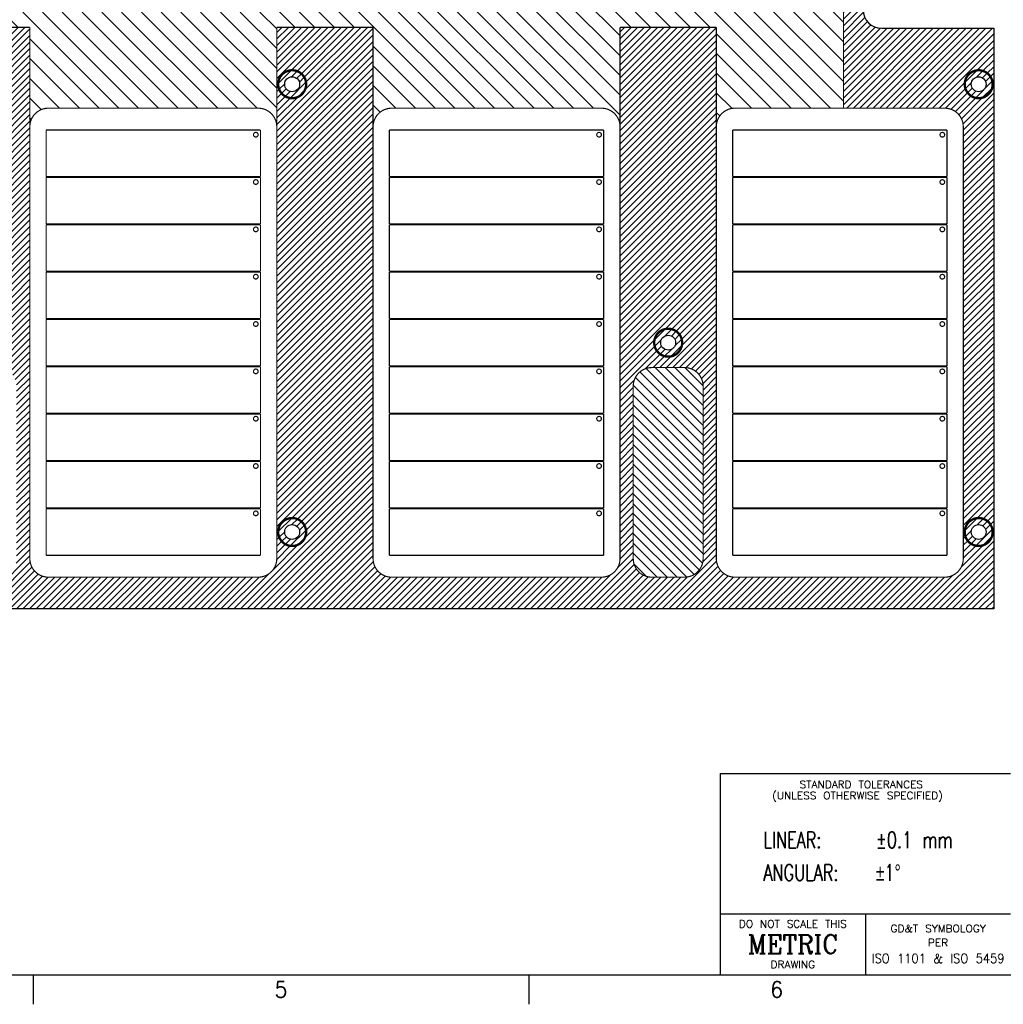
# Model space of a CAD drawing. Header units: inches. Extents: x 71 to 912, y 11 to 605.
# Tile 54 of 94: x 488 to 699, y 11 to 222. Entities that reach past the tile are written whole.
import ezdxf

# ---------------------------------------------------------------- set-up
doc = ezdxf.new("R2010")
doc.units = ezdxf.units.IN
doc.layers.add('1', color=7, linetype='Continuous')
doc.styles.add('CONVERTER_11', font='txt.shx', dxfattribs={"width": 0.9})
doc.styles.add('CONVERTER_13', font='txt.shx', dxfattribs={"width": 0.72})
doc.styles.add('CONVERTER_14', font='txt.shx', dxfattribs={"width": 1.035})
doc.styles.add('CONVERTER_17', font='complex.shx', dxfattribs={"width": 0.95})
pattern_1 = [(45, (0, 0), (-0.7071068, 0.7071068), [])]

# ---------------------------------------------------------------- blocks, each defined once
blk = doc.blocks.new('E8021-96570_pcb__1', base_point=(115.57, 95.77))
at = {"layer": '1', "linetype": 'Continuous'}
h = blk.add_hatch(dxfattribs=at)
h.set_pattern_fill('_USER', color=1, angle=45, pattern_type=0)
h.set_pattern_definition(pattern_1)
edge = h.paths.add_edge_path()
edge.add_line((697.23, 400.4), (673.2, 400.4))
edge.add_arc((673.2, 396.4), 4, 90, 180)
edge.add_line((669.2, 396.4), (669.2, 224.4))
edge.add_arc((673.2, 224.4), 4, 180, 270)
edge.add_line((673.2, 220.4), (697.23, 220.4))
edge.add_line((697.23, 220.4), (697.23, 95.77))
edge.add_line((697.23, 95.77), (413.91, 95.77))
edge.add_arc((406.4, 88.43), 10.5, 44.359, 135.641)
edge.add_line((398.89, 95.77), (316.74, 95.77))
edge.add_arc((308.37, 89.42), 10.5, 37.2105, 142.7895)
edge.add_line((300.01, 95.77), (115.57, 95.77))
edge.add_line((115.57, 95.77), (115.57, 220.4))
edge.add_line((115.57, 220.4), (139.6, 220.4))
edge.add_arc((139.6, 224.4), 4, 270, 360)
edge.add_line((143.6, 224.4), (143.6, 396.4))
edge.add_arc((139.6, 396.4), 4, 0, 90)
edge.add_line((139.6, 400.4), (115.57, 400.4))
edge.add_line((115.57, 400.4), (115.57, 525.03))
edge.add_line((115.57, 525.03), (300.01, 525.03))
edge.add_arc((308.38, 531.38), 10.5, 217.2117, 322.7883)
edge.add_line((316.74, 525.03), (325.23, 525.03))
edge.add_arc((332.74, 532.37), 10.5, 224.359, 315.641)
edge.add_line((340.25, 525.03), (472.55, 525.03))
edge.add_arc((480.06, 532.37), 10.5, 224.359, 315.641)
edge.add_line((487.57, 525.03), (697.23, 525.03))
edge.add_line((697.23, 525.03), (697.23, 400.4))
edge = h.paths.add_edge_path(flags=16)
edge.add_arc((188.92, 477.22), 4, 270, 360)
edge.add_line((192.92, 477.22), (192.92, 514.22))
edge.add_arc((188.92, 514.22), 4, 0, 90)
edge.add_line((188.92, 518.22), (181.92, 518.22))
edge.add_arc((181.92, 514.22), 4, 90, 180)
edge.add_line((177.92, 514.22), (177.92, 477.22))
edge.add_arc((181.92, 477.22), 4, 180, 270)
edge.add_line((181.92, 473.22), (188.92, 473.22))
edge = h.paths.add_edge_path(flags=16)
edge.add_arc((336.24, 514.22), 4, 0, 90)
edge.add_line((336.24, 518.22), (329.24, 518.22))
edge.add_arc((329.24, 514.22), 4, 90, 180)
edge.add_line((325.24, 514.22), (325.24, 477.22))
edge.add_arc((329.24, 477.22), 4, 180, 270)
edge.add_line((329.24, 473.22), (336.24, 473.22))
edge.add_arc((336.24, 477.22), 4, 270, 360)
edge.add_line((340.24, 477.22), (340.24, 514.22))
edge = h.paths.add_edge_path(flags=16)
edge.add_arc((181.92, 143.58), 4, 90, 180)
edge.add_line((177.92, 143.58), (177.92, 106.58))
edge.add_arc((181.92, 106.58), 4, 180, 270)
edge.add_line((181.92, 102.58), (188.92, 102.58))
edge.add_arc((188.92, 106.58), 4, 270, 360)
edge.add_line((192.92, 106.58), (192.92, 143.58))
edge.add_arc((188.92, 143.58), 4, 0, 90)
edge.add_line((188.92, 147.58), (181.92, 147.58))
edge = h.paths.add_edge_path(flags=16)
edge.add_arc((336.24, 106.58), 4, 270, 360)
edge.add_line((340.24, 106.58), (340.24, 143.58))
edge.add_arc((336.24, 143.58), 4, 0, 90)
edge.add_line((336.24, 147.58), (329.24, 147.58))
edge.add_arc((329.24, 143.58), 4, 90, 180)
edge.add_line((325.24, 143.58), (325.24, 106.58))
edge.add_arc((329.24, 106.58), 4, 180, 270)
edge.add_line((329.24, 102.58), (336.24, 102.58))
edge = h.paths.add_edge_path(flags=16)
edge.add_arc((483.56, 514.22), 4, 0, 90)
edge.add_line((483.56, 518.22), (476.56, 518.22))
edge.add_arc((476.56, 514.22), 4, 90, 180)
edge.add_line((472.56, 514.22), (472.56, 477.22))
edge.add_arc((476.56, 477.22), 4, 180, 270)
edge.add_line((476.56, 473.22), (483.56, 473.22))
edge.add_arc((483.56, 477.22), 4, 270, 360)
edge.add_line((487.56, 477.22), (487.56, 514.22))
edge = h.paths.add_edge_path(flags=16)
edge.add_arc((630.88, 477.22), 4, 270, 360)
edge.add_line((634.88, 477.22), (634.88, 514.22))
edge.add_arc((630.88, 514.22), 4, 0, 90)
edge.add_line((630.88, 518.22), (623.88, 518.22))
edge.add_arc((623.88, 514.22), 4, 90, 180)
edge.add_line((619.88, 514.22), (619.88, 477.22))
edge.add_arc((623.88, 477.22), 4, 180, 270)
edge.add_line((623.88, 473.22), (630.88, 473.22))
edge = h.paths.add_edge_path(flags=16)
edge.add_arc((483.56, 143.58), 4, 0, 90)
edge.add_line((483.56, 147.58), (476.56, 147.58))
edge.add_arc((476.56, 143.58), 4, 90, 180)
edge.add_line((472.56, 143.58), (472.56, 106.58))
edge.add_arc((476.56, 106.58), 4, 180, 270)
edge.add_line((476.56, 102.58), (483.56, 102.58))
edge.add_arc((483.56, 106.58), 4, 270, 360)
edge.add_line((487.56, 106.58), (487.56, 143.58))
edge = h.paths.add_edge_path(flags=16)
edge.add_arc((630.88, 106.58), 4, 270, 360)
edge.add_line((634.88, 106.58), (634.88, 143.58))
edge.add_arc((630.88, 143.58), 4, 0, 90)
edge.add_line((630.88, 147.58), (623.88, 147.58))
edge.add_arc((623.88, 143.58), 4, 90, 180)
edge.add_line((619.88, 143.58), (619.88, 106.58))
edge.add_arc((623.88, 106.58), 4, 180, 270)
edge.add_line((623.88, 102.58), (630.88, 102.58))
edge = h.paths.add_edge_path(flags=16)
edge.add_line((416.73, 220.6), (396.07, 220.6))
edge.add_line((396.07, 220.6), (396.07, 199.26))
edge.add_line((396.07, 199.26), (396.07, 106.58))
edge.add_arc((392.07, 106.58), 4, -90, 0, ccw=False)
edge.add_line((392.07, 102.58), (347.07, 102.58))
edge.add_arc((347.07, 106.58), 4, 180, 270, ccw=False)
edge.add_line((343.07, 106.58), (343.07, 199.26))
edge.add_line((343.07, 199.26), (343.07, 220.6))
edge.add_line((343.07, 220.6), (322.41, 220.6))
edge.add_line((322.41, 220.6), (322.41, 199.26))
edge.add_line((322.41, 199.26), (322.41, 106.58))
edge.add_arc((318.41, 106.58), 4, 270, 360, ccw=False)
edge.add_line((318.41, 102.58), (273.41, 102.58))
edge.add_arc((273.41, 106.58), 4, 180, 270, ccw=False)
edge.add_line((269.41, 106.58), (269.41, 199.26))
edge.add_line((269.41, 199.26), (269.41, 220.6))
edge.add_line((269.41, 220.6), (248.75, 220.6))
edge.add_line((248.75, 220.6), (248.75, 199.26))
edge.add_line((248.75, 199.26), (248.75, 106.58))
edge.add_arc((244.75, 106.58), 4, 270, 360, ccw=False)
edge.add_line((244.75, 102.58), (199.75, 102.58))
edge.add_arc((199.75, 106.58), 4, 180, 270, ccw=False)
edge.add_line((195.75, 106.58), (195.75, 199.26))
edge.add_line((195.75, 199.26), (195.75, 220.6))
edge.add_line((195.75, 220.6), (175.09, 220.6))
edge.add_line((175.09, 220.6), (175.09, 199.26))
edge.add_line((175.09, 199.26), (175.09, 106.58))
edge.add_arc((171.09, 106.58), 4, 270, 360, ccw=False)
edge.add_line((171.09, 102.58), (126.09, 102.58))
edge.add_arc((126.09, 106.58), 4, 180, 270, ccw=False)
edge.add_line((122.09, 106.58), (122.09, 199.26))
edge.add_arc((126.09, 199.26), 4, 90, 180, ccw=False)
edge.add_line((126.09, 203.26), (147.79, 203.26))
edge.add_line((147.79, 203.26), (147.79, 233.4))
edge.add_line((147.79, 233.4), (147.79, 245))
edge.add_line((147.79, 245), (147.79, 258.8))
edge.add_line((147.79, 258.8), (147.79, 304))
edge.add_line((147.79, 304), (147.79, 305.83))
edge.add_arc((150.79, 305.83), 3, 130.4161, 180, ccw=False)
edge.add_arc((146.9, 310.4), 3, 49.5839, 310.4161, ccw=False)
edge.add_arc((150.79, 314.97), 3, 180, 229.5839, ccw=False)
edge.add_line((147.79, 314.97), (147.79, 316.8))
edge.add_line((147.79, 316.8), (147.79, 362))
edge.add_line((147.79, 362), (147.79, 375.8))
edge.add_line((147.79, 375.8), (147.79, 387.4))
edge.add_line((147.79, 387.4), (147.79, 417.54))
edge.add_line((147.79, 417.54), (126.09, 417.54))
edge.add_arc((126.09, 421.54), 4, 180, 270, ccw=False)
edge.add_line((122.09, 421.54), (122.09, 514.22))
edge.add_arc((126.09, 514.22), 4, 90, 180, ccw=False)
edge.add_line((126.09, 518.22), (171.09, 518.22))
edge.add_arc((171.09, 514.22), 4, 0, 90, ccw=False)
edge.add_line((175.09, 514.22), (175.09, 421.54))
edge.add_line((175.09, 421.54), (175.09, 400.2))
edge.add_line((175.09, 400.2), (195.75, 400.2))
edge.add_line((195.75, 400.2), (195.75, 421.54))
edge.add_line((195.75, 421.54), (195.75, 514.22))
edge.add_arc((199.75, 514.22), 4, 90, 180, ccw=False)
edge.add_line((199.75, 518.22), (244.75, 518.22))
edge.add_arc((244.75, 514.22), 4, 0, 90, ccw=False)
edge.add_line((248.75, 514.22), (248.75, 421.54))
edge.add_line((248.75, 421.54), (248.75, 400.2))
edge.add_line((248.75, 400.2), (269.41, 400.2))
edge.add_line((269.41, 400.2), (269.41, 421.54))
edge.add_line((269.41, 421.54), (269.41, 514.22))
edge.add_arc((273.41, 514.22), 4, 90, 180, ccw=False)
edge.add_line((273.41, 518.22), (318.41, 518.22))
edge.add_arc((318.41, 514.22), 4, 0, 90, ccw=False)
edge.add_line((322.41, 514.22), (322.41, 421.54))
edge.add_line((322.41, 421.54), (322.41, 400.2))
edge.add_line((322.41, 400.2), (343.07, 400.2))
edge.add_line((343.07, 400.2), (343.07, 421.54))
edge.add_line((343.07, 421.54), (343.07, 514.22))
edge.add_arc((347.07, 514.22), 4, 90, 180, ccw=False)
edge.add_line((347.07, 518.22), (392.07, 518.22))
edge.add_arc((392.07, 514.22), 4, 0, 90, ccw=False)
edge.add_line((396.07, 514.22), (396.07, 421.54))
edge.add_line((396.07, 421.54), (396.07, 400.2))
edge.add_line((396.07, 400.2), (416.73, 400.2))
edge.add_line((416.73, 400.2), (416.73, 421.54))
edge.add_line((416.73, 421.54), (416.73, 514.22))
edge.add_arc((420.73, 514.22), 4, 90, 180, ccw=False)
edge.add_line((420.73, 518.22), (465.73, 518.22))
edge.add_arc((465.73, 514.22), 4, 0, 90, ccw=False)
edge.add_line((469.73, 514.22), (469.73, 421.54))
edge.add_line((469.73, 421.54), (469.73, 400.2))
edge.add_line((469.73, 400.2), (490.39, 400.2))
edge.add_line((490.39, 400.2), (490.39, 421.54))
edge.add_line((490.39, 421.54), (490.39, 514.22))
edge.add_arc((494.39, 514.22), 4, 90, 180, ccw=False)
edge.add_line((494.39, 518.22), (539.39, 518.22))
edge.add_arc((539.39, 514.22), 4, 0, 90, ccw=False)
edge.add_line((543.39, 514.22), (543.39, 421.54))
edge.add_line((543.39, 421.54), (543.39, 400.2))
edge.add_line((543.39, 400.2), (564.05, 400.2))
edge.add_line((564.05, 400.2), (564.05, 421.54))
edge.add_line((564.05, 421.54), (564.05, 514.22))
edge.add_arc((568.05, 514.22), 4, 90, 180, ccw=False)
edge.add_line((568.05, 518.22), (613.05, 518.22))
edge.add_arc((613.05, 514.22), 4, 0, 90, ccw=False)
edge.add_line((617.05, 514.22), (617.05, 421.54))
edge.add_line((617.05, 421.54), (617.05, 400.2))
edge.add_line((617.05, 400.2), (637.71, 400.2))
edge.add_line((637.71, 400.2), (637.71, 421.54))
edge.add_line((637.71, 421.54), (637.71, 514.22))
edge.add_arc((641.71, 514.22), 4, 90, 180, ccw=False)
edge.add_line((641.71, 518.22), (686.71, 518.22))
edge.add_arc((686.71, 514.22), 4, 0, 90, ccw=False)
edge.add_line((690.71, 514.22), (690.71, 421.54))
edge.add_arc((686.71, 421.54), 4, 270, 360, ccw=False)
edge.add_line((686.71, 417.54), (665.01, 417.54))
edge.add_line((665.01, 417.54), (665.01, 387.4))
edge.add_line((665.01, 387.4), (665.01, 375.8))
edge.add_line((665.01, 375.8), (665.01, 362))
edge.add_line((665.01, 362), (665.01, 317.8))
edge.add_line((665.01, 317.8), (665.01, 314.97))
edge.add_arc((662.01, 314.97), 3, 310.4161, 360, ccw=False)
edge.add_arc((665.9, 310.4), 3, -130.4161, 130.4161, ccw=False)
edge.add_arc((662.01, 305.83), 3, 0, 49.5839, ccw=False)
edge.add_line((665.01, 305.83), (665.01, 303))
edge.add_line((665.01, 303), (665.01, 258.8))
edge.add_line((665.01, 258.8), (665.01, 245))
edge.add_line((665.01, 245), (665.01, 233.4))
edge.add_line((665.01, 233.4), (665.01, 203.26))
edge.add_line((665.01, 203.26), (686.71, 203.26))
edge.add_arc((686.71, 199.26), 4, 0, 90, ccw=False)
edge.add_line((690.71, 199.26), (690.71, 106.58))
edge.add_arc((686.71, 106.58), 4, 270, 360, ccw=False)
edge.add_line((686.71, 102.58), (641.71, 102.58))
edge.add_arc((641.71, 106.58), 4, 180, 270, ccw=False)
edge.add_line((637.71, 106.58), (637.71, 199.26))
edge.add_line((637.71, 199.26), (637.71, 220.6))
edge.add_line((637.71, 220.6), (617.05, 220.6))
edge.add_line((617.05, 220.6), (617.05, 199.26))
edge.add_line((617.05, 199.26), (617.05, 106.58))
edge.add_arc((613.05, 106.58), 4, 270, 360, ccw=False)
edge.add_line((613.05, 102.58), (568.05, 102.58))
edge.add_arc((568.05, 106.58), 4, 180, 270, ccw=False)
edge.add_line((564.05, 106.58), (564.05, 199.26))
edge.add_line((564.05, 199.26), (564.05, 220.6))
edge.add_line((564.05, 220.6), (543.39, 220.6))
edge.add_line((543.39, 220.6), (543.39, 199.26))
edge.add_line((543.39, 199.26), (543.39, 106.58))
edge.add_arc((539.39, 106.58), 4, 270, 360, ccw=False)
edge.add_line((539.39, 102.58), (494.39, 102.58))
edge.add_arc((494.39, 106.58), 4, 180, 270, ccw=False)
edge.add_line((490.39, 106.58), (490.39, 199.26))
edge.add_line((490.39, 199.26), (490.39, 220.6))
edge.add_line((490.39, 220.6), (469.73, 220.6))
edge.add_line((469.73, 220.6), (469.73, 199.26))
edge.add_line((469.73, 199.26), (469.73, 106.58))
edge.add_arc((465.73, 106.58), 4, 270, 360, ccw=False)
edge.add_line((465.73, 102.58), (420.73, 102.58))
edge.add_arc((420.73, 106.58), 4, 180, 270, ccw=False)
edge.add_line((416.73, 106.58), (416.73, 199.26))
edge.add_line((416.73, 199.26), (416.73, 220.6))
edge = h.paths.add_edge_path(flags=16)
edge.add_arc((118.79, 508.52), 3, 0, 360)
edge = h.paths.add_edge_path(flags=16)
edge.add_arc((185.42, 467.88), 3, 0, 360)
edge = h.paths.add_edge_path(flags=16)
edge.add_arc((118.79, 412.4), 3, 0, 360)
edge = h.paths.add_edge_path(flags=16)
edge.add_arc((185.42, 408.47), 8, 0, 360)
edge = h.paths.add_edge_path(flags=16)
edge.add_arc((266.11, 508.52), 3, 0, 360)
edge = h.paths.add_edge_path(flags=16)
edge.add_arc((332.74, 467.88), 3, 0, 360)
edge = h.paths.add_edge_path(flags=16)
edge.add_arc((266.11, 412.4), 3, 0, 360)
edge = h.paths.add_edge_path(flags=16)
edge.add_arc((118.79, 208.4), 3, 0, 360)
edge = h.paths.add_edge_path(flags=16)
edge.add_arc((185.42, 152.92), 3, 0, 360)
edge = h.paths.add_edge_path(flags=16)
edge.add_arc((118.79, 105.28), 1.51, 0, 360)
edge = h.paths.add_edge_path(flags=16)
edge.add_arc((118.79, 112.28), 3, 0, 360)
edge = h.paths.add_edge_path(flags=16)
edge.add_arc((266.11, 208.4), 3, 0, 360)
edge = h.paths.add_edge_path(flags=16)
edge.add_arc((266.11, 112.28), 3, 0, 360)
edge = h.paths.add_edge_path(flags=16)
edge.add_arc((332.74, 152.92), 3, 0, 360)
edge = h.paths.add_edge_path(flags=16)
edge.add_arc((413.43, 508.52), 3, 0, 360)
edge = h.paths.add_edge_path(flags=16)
edge.add_arc((406.4, 514.4), 6, 0, 360)
edge = h.paths.add_edge_path(flags=16)
edge.add_arc((546.69, 508.52), 3, 0, 360)
edge = h.paths.add_edge_path(flags=16)
edge.add_arc((480.06, 467.88), 3, 0, 360)
edge = h.paths.add_edge_path(flags=16)
edge.add_arc((546.69, 412.4), 3, 0, 360)
edge = h.paths.add_edge_path(flags=16)
edge.add_arc((413.43, 412.4), 3, 0, 360)
edge = h.paths.add_edge_path(flags=16)
edge.add_arc((694.01, 508.52), 3, 0, 360)
edge = h.paths.add_edge_path(flags=16)
edge.add_arc((627.38, 467.88), 3, 0, 360)
edge = h.paths.add_edge_path(flags=16)
edge.add_arc((694.01, 515.52), 1.51, 0, 360)
edge = h.paths.add_edge_path(flags=16)
edge.add_arc((627.38, 408.47), 8, 0, 360)
edge = h.paths.add_edge_path(flags=16)
edge.add_arc((694.01, 412.4), 3, 0, 360)
edge = h.paths.add_edge_path(flags=16)
edge.add_arc((546.69, 208.4), 3, 0, 360)
edge = h.paths.add_edge_path(flags=16)
edge.add_arc((413.43, 208.4), 3, 0, 360)
edge = h.paths.add_edge_path(flags=16)
edge.add_arc((406.4, 106.4), 6, 0, 360)
edge = h.paths.add_edge_path(flags=16)
edge.add_arc((413.43, 112.28), 3, 0, 360)
edge = h.paths.add_edge_path(flags=16)
edge.add_arc((406.4, 127.9), 8, 0, 360)
edge = h.paths.add_edge_path(flags=16)
edge.add_arc((480.06, 152.92), 3, 0, 360)
edge = h.paths.add_edge_path(flags=16)
edge.add_arc((546.69, 112.28), 3, 0, 360)
edge = h.paths.add_edge_path(flags=16)
edge.add_arc((694.01, 208.4), 3, 0, 360)
edge = h.paths.add_edge_path(flags=16)
edge.add_arc((627.38, 152.92), 3, 0, 360)
edge = h.paths.add_edge_path(flags=16)
edge.add_arc((694.01, 112.28), 3, 0, 360)
h = blk.add_hatch(dxfattribs=at)
h.set_pattern_fill('_USER', color=1, scale=3, angle=135, pattern_type=0)
h.set_pattern_definition([(135, (0, 0), (-2.12132, -2.12132), [])])
edge = h.paths.add_edge_path()
edge.add_arc((577.84, 258.8), 3, 270, 320.5582)
edge.add_arc((584.4, 253.4), 5.5, 47.5811, 140.5582, ccw=False)
edge.add_arc((584.4, 253.4), 5.5, 39.4418, 47.5811, ccw=False)
edge.add_arc((590.96, 258.8), 3, 219.4418, 270)
edge.add_line((590.96, 255.8), (599.94, 255.8))
edge.add_arc((600.71, 252.9), 3, 104.8351, 435.1649)
edge.add_line((601.48, 255.8), (613.51, 255.8))
edge.add_line((613.51, 255.8), (625.34, 255.8))
edge.add_arc((626.11, 252.9), 3, 104.8351, 435.1649)
edge.add_line((626.88, 255.8), (638.91, 255.8))
edge.add_line((638.91, 255.8), (650.74, 255.8))
edge.add_arc((651.51, 252.9), 3, 104.8351, 435.1649)
edge.add_line((652.28, 255.8), (662.01, 255.8))
edge.add_arc((662.01, 258.8), 3, 270, 360)
edge.add_line((665.01, 258.8), (665.01, 245))
edge.add_arc((661.01, 245), 4, 0, 90)
edge.add_line((661.01, 249), (588.58, 249))
edge.add_arc((588.58, 246), 3, 90, 119.4729)
edge.add_arc((584.4, 253.4), 5.5, 240.5271, 299.4729, ccw=False)
edge.add_arc((580.22, 246), 3, 60.5271, 90)
edge.add_line((580.22, 249), (568.05, 249))
edge.add_arc((568.05, 245), 4, 90, 180)
edge.add_line((564.05, 245), (564.05, 233.4))
edge.add_arc((568.05, 233.4), 4, 180, 270)
edge.add_line((568.05, 229.4), (661.01, 229.4))
edge.add_arc((661.01, 233.4), 4, 270, 360)
edge.add_line((665.01, 233.4), (665.01, 203.26))
edge.add_line((665.01, 203.26), (641.71, 203.26))
edge.add_arc((641.71, 199.26), 4, 90, 180)
edge.add_line((637.71, 199.26), (637.71, 220.6))
edge.add_line((637.71, 220.6), (617.05, 220.6))
edge.add_line((617.05, 220.6), (617.05, 199.26))
edge.add_arc((613.05, 199.26), 4, 0, 90)
edge.add_line((613.05, 203.26), (568.05, 203.26))
edge.add_arc((568.05, 199.26), 4, 90, 180)
edge.add_line((564.05, 199.26), (564.05, 220.6))
edge.add_line((564.05, 220.6), (543.39, 220.6))
edge.add_line((543.39, 220.6), (543.39, 199.26))
edge.add_arc((539.39, 199.26), 4, 0, 90)
edge.add_line((539.39, 203.26), (494.39, 203.26))
edge.add_arc((494.39, 199.26), 4, 90, 180)
edge.add_line((490.39, 199.26), (490.39, 220.6))
edge.add_line((490.39, 220.6), (469.73, 220.6))
edge.add_line((469.73, 220.6), (469.73, 199.26))
edge.add_arc((465.73, 199.26), 4, 0, 90)
edge.add_line((465.73, 203.26), (420.73, 203.26))
edge.add_arc((420.73, 199.26), 4, 90, 180)
edge.add_line((416.73, 199.26), (416.73, 220.6))
edge.add_line((416.73, 220.6), (396.07, 220.6))
edge.add_line((396.07, 220.6), (396.07, 199.26))
edge.add_arc((392.07, 199.26), 4, 0, 90)
edge.add_line((392.07, 203.26), (347.07, 203.26))
edge.add_arc((347.07, 199.26), 4, 90, 180)
edge.add_line((343.07, 199.26), (343.07, 220.6))
edge.add_line((343.07, 220.6), (322.41, 220.6))
edge.add_line((322.41, 220.6), (322.41, 199.26))
edge.add_arc((318.41, 199.26), 4, 0, 90)
edge.add_line((318.41, 203.26), (273.41, 203.26))
edge.add_arc((273.41, 199.26), 4, 90, 180)
edge.add_line((269.41, 199.26), (269.41, 220.6))
edge.add_line((269.41, 220.6), (248.75, 220.6))
edge.add_line((248.75, 220.6), (248.75, 199.26))
edge.add_arc((244.75, 199.26), 4, 0, 90)
edge.add_line((244.75, 203.26), (199.75, 203.26))
edge.add_arc((199.75, 199.26), 4, 90, 180)
edge.add_line((195.75, 199.26), (195.75, 220.6))
edge.add_line((195.75, 220.6), (175.09, 220.6))
edge.add_line((175.09, 220.6), (175.09, 199.26))
edge.add_arc((171.09, 199.26), 4, 0, 90)
edge.add_line((171.09, 203.26), (147.79, 203.26))
edge.add_line((147.79, 203.26), (147.79, 233.4))
edge.add_arc((151.79, 233.4), 4, 180, 270)
edge.add_line((151.79, 229.4), (244.75, 229.4))
edge.add_arc((244.75, 233.4), 4, 270, 360)
edge.add_line((248.75, 233.4), (248.75, 245))
edge.add_arc((244.75, 245), 4, 360, 450)
edge.add_line((244.75, 249), (232.58, 249))
edge.add_arc((232.58, 246), 3, 90, 119.4729)
edge.add_arc((228.4, 253.4), 5.5, 240.5271, 299.4729, ccw=False)
edge.add_arc((224.22, 246), 3, 60.5271, 90)
edge.add_line((224.22, 249), (151.79, 249))
edge.add_arc((151.79, 245), 4, 90, 180)
edge.add_line((147.79, 245), (147.79, 258.8))
edge.add_arc((150.79, 258.8), 3, 180, 270)
edge.add_line((150.79, 255.8), (160.52, 255.8))
edge.add_arc((161.29, 252.9), 3, 104.8351, 435.1649)
edge.add_line((162.06, 255.8), (173.89, 255.8))
edge.add_line((173.89, 255.8), (185.92, 255.8))
edge.add_arc((186.69, 252.9), 3, 104.8351, 435.1649)
edge.add_line((187.46, 255.8), (199.29, 255.8))
edge.add_line((199.29, 255.8), (211.32, 255.8))
edge.add_arc((212.09, 252.9), 3, 104.8351, 435.1649)
edge.add_line((212.86, 255.8), (221.84, 255.8))
edge.add_arc((221.84, 258.8), 3, 270, 320.5582)
edge.add_arc((228.4, 253.4), 5.5, 132.4189, 140.5582, ccw=False)
edge.add_arc((228.4, 253.4), 5.5, 39.4418, 132.4189, ccw=False)
edge.add_arc((234.96, 258.8), 3, 219.4418, 270)
edge.add_line((234.96, 255.8), (244.75, 255.8))
edge.add_arc((244.75, 259.8), 4, 270, 360)
edge.add_line((248.75, 259.8), (248.75, 255.4))
edge.add_line((248.75, 255.4), (264.7, 255.4))
edge.add_line((264.7, 255.4), (264.7, 228.4))
edge.add_arc((269.2, 228.4), 4.5, 180, 270)
edge.add_line((269.2, 223.9), (543.6, 223.9))
edge.add_arc((543.6, 228.4), 4.5, 270, 360)
edge.add_line((548.1, 228.4), (548.1, 255.4))
edge.add_line((548.1, 255.4), (564.05, 255.4))
edge.add_line((564.05, 255.4), (564.05, 259.8))
edge.add_arc((568.05, 259.8), 4, 180, 270)
edge.add_line((568.05, 255.8), (577.84, 255.8))
h = blk.add_hatch(dxfattribs=at)
h.set_pattern_fill('_USER', color=1, angle=45, pattern_type=0)
h.set_pattern_definition(pattern_1)
edge = h.paths.add_edge_path()
edge.add_arc((546.69, 208.4), 3, 0, 360)
edge = h.paths.add_edge_path(flags=16)
edge.add_arc((546.69, 208.4), 1.6, 0, 360)
h = blk.add_hatch(dxfattribs=at)
h.set_pattern_fill('_USER', color=1, angle=45, pattern_type=0)
h.set_pattern_definition(pattern_1)
edge = h.paths.add_edge_path()
edge.add_arc((694.01, 208.4), 3, 0, 360)
edge = h.paths.add_edge_path(flags=16)
edge.add_arc((694.01, 208.4), 1.6, 0, 360)
h = blk.add_hatch(dxfattribs=at)
h.set_pattern_fill('_USER', color=1, angle=45, pattern_type=0)
h.set_pattern_definition(pattern_1)
edge = h.paths.add_edge_path()
edge.add_arc((627.38, 152.92), 3, 0, 360)
edge = h.paths.add_edge_path(flags=16)
edge.add_arc((627.38, 152.92), 1.6, 0, 360)
h = blk.add_hatch(dxfattribs=at)
h.set_pattern_fill('_USER', color=1, scale=1.5, angle=135, pattern_type=0)
h.set_pattern_definition([(135, (0, 0), (-1.06066, -1.06066), [])])
edge = h.paths.add_edge_path()
edge.add_line((630.88, 147.58), (623.88, 147.58))
edge.add_arc((623.88, 143.58), 4, 90, 180)
edge.add_line((619.88, 143.58), (619.88, 106.58))
edge.add_arc((623.88, 106.58), 4, 180, 270)
edge.add_line((623.88, 102.58), (630.88, 102.58))
edge.add_arc((630.88, 106.58), 4, 270, 360)
edge.add_line((634.88, 106.58), (634.88, 143.58))
edge.add_arc((630.88, 143.58), 4, 0, 90)
h = blk.add_hatch(dxfattribs=at)
h.set_pattern_fill('_USER', color=1, angle=45, pattern_type=0)
h.set_pattern_definition(pattern_1)
edge = h.paths.add_edge_path()
edge.add_arc((546.69, 112.28), 3, 0, 360)
edge = h.paths.add_edge_path(flags=16)
edge.add_arc((546.69, 112.28), 1.6, 0, 360)
h = blk.add_hatch(dxfattribs=at)
h.set_pattern_fill('_USER', color=1, angle=45, pattern_type=0)
h.set_pattern_definition(pattern_1)
edge = h.paths.add_edge_path()
edge.add_arc((694.01, 112.28), 3, 0, 360)
edge = h.paths.add_edge_path(flags=16)
edge.add_arc((694.01, 112.28), 1.6, 0, 360)
at = {"color": 7, "linetype": 'Continuous'}
for p, q in [((673.2, 220.4), (697.23, 220.4)), ((697.23, 220.4), (697.23, 95.77)), ((697.23, 95.77), (413.91, 95.77))]:
    blk.add_line(p, q, dxfattribs=at)
at = {"color": 3, "linetype": 'Continuous', "const_width": 0.25}
for points in [[(665.01, 233.4), (665.01, 203.26)], [(490.39, 220.6), (469.73, 220.6)], [(490.39, 199.26), (490.39, 220.6)], [(564.05, 220.6), (543.39, 220.6)], [(543.39, 220.6), (543.39, 199.26)], [(564.05, 199.26), (564.05, 220.6)], [(637.71, 220.6), (617.05, 220.6)], [(617.05, 220.6), (617.05, 199.26)], [(637.71, 199.26), (637.71, 220.6)], [(539.39, 203.26), (494.39, 203.26)], [(613.05, 203.26), (568.05, 203.26)], [(665.01, 203.26), (641.71, 203.26)], [(686.71, 203.26), (665.01, 203.26)], [(490.39, 199.26), (490.39, 106.58)], [(539.89, 198.56), (493.89, 198.56)], [(493.89, 198.56), (493.89, 188.56)], [(539.89, 188.56), (539.89, 198.56)], [(543.39, 106.58), (543.39, 199.26)], [(564.05, 199.26), (564.05, 106.58)], [(567.55, 198.56), (567.55, 188.56)], [(613.55, 198.56), (567.55, 198.56)], [(613.55, 188.56), (613.55, 198.56)], [(617.05, 106.58), (617.05, 199.26)], [(637.71, 199.26), (637.71, 106.58)], [(641.21, 198.56), (641.21, 188.56)], [(687.21, 198.56), (641.21, 198.56)], [(687.21, 188.56), (687.21, 198.56)], [(690.71, 106.58), (690.71, 199.26)], [(493.89, 188.56), (539.89, 188.56)], [(493.89, 188.4), (493.89, 178.4)], [(539.89, 188.4), (493.89, 188.4)], [(539.89, 178.4), (539.89, 188.4)], [(567.55, 188.56), (613.55, 188.56)], [(567.55, 188.4), (567.55, 178.4)], [(613.55, 188.4), (567.55, 188.4)], [(613.55, 178.4), (613.55, 188.4)], [(641.21, 188.56), (687.21, 188.56)], [(641.21, 188.4), (641.21, 178.4)], [(687.21, 188.4), (641.21, 188.4)], [(687.21, 178.4), (687.21, 188.4)], [(493.89, 178.4), (539.89, 178.4)], [(539.89, 178.24), (493.89, 178.24)], [(493.89, 178.24), (493.89, 168.24)], [(539.89, 168.24), (539.89, 178.24)], [(567.55, 178.4), (613.55, 178.4)], [(567.55, 178.24), (567.55, 168.24)], [(613.55, 178.24), (567.55, 178.24)], [(613.55, 168.24), (613.55, 178.24)], [(641.21, 178.4), (687.21, 178.4)], [(687.21, 178.24), (641.21, 178.24)], [(641.21, 178.24), (641.21, 168.24)], [(687.21, 168.24), (687.21, 178.24)], [(493.89, 168.24), (539.89, 168.24)], [(539.89, 168.08), (493.89, 168.08)], [(493.89, 168.08), (493.89, 158.08)], [(539.89, 158.08), (539.89, 168.08)], [(567.55, 168.24), (613.55, 168.24)], [(567.55, 168.08), (567.55, 158.08)], [(613.55, 168.08), (567.55, 168.08)], [(613.55, 158.08), (613.55, 168.08)], [(641.21, 168.24), (687.21, 168.24)], [(641.21, 168.08), (641.21, 158.08)], [(687.21, 168.08), (641.21, 168.08)], [(687.21, 158.08), (687.21, 168.08)], [(493.89, 158.08), (539.89, 158.08)], [(493.89, 157.92), (493.89, 147.92)], [(539.89, 157.92), (493.89, 157.92)], [(539.89, 147.92), (539.89, 157.92)], [(567.55, 158.08), (613.55, 158.08)], [(567.55, 157.92), (567.55, 147.92)], [(613.55, 157.92), (567.55, 157.92)], [(613.55, 147.92), (613.55, 157.92)], [(641.21, 158.08), (687.21, 158.08)], [(687.21, 157.92), (641.21, 157.92)], [(641.21, 157.92), (641.21, 147.92)], [(687.21, 147.92), (687.21, 157.92)], [(493.89, 147.92), (539.89, 147.92)], [(567.55, 147.92), (613.55, 147.92)], [(641.21, 147.92), (687.21, 147.92)], [(539.89, 147.76), (493.89, 147.76)], [(493.89, 147.76), (493.89, 137.76)], [(539.89, 137.76), (539.89, 147.76)], [(613.55, 147.76), (567.55, 147.76)], [(567.55, 147.76), (567.55, 137.76)], [(613.55, 137.76), (613.55, 147.76)], [(630.88, 147.58), (623.88, 147.58)], [(687.21, 147.76), (641.21, 147.76)], [(641.21, 147.76), (641.21, 137.76)], [(687.21, 137.76), (687.21, 147.76)], [(619.88, 143.58), (619.88, 106.58)], [(634.88, 106.58), (634.88, 143.58)], [(493.89, 137.76), (539.89, 137.76)], [(493.89, 137.6), (493.89, 127.6)], [(539.89, 137.6), (493.89, 137.6)], [(539.89, 127.6), (539.89, 137.6)], [(567.55, 137.76), (613.55, 137.76)], [(613.55, 137.6), (567.55, 137.6)], [(567.55, 137.6), (567.55, 127.6)], [(613.55, 127.6), (613.55, 137.6)], [(641.21, 137.76), (687.21, 137.76)], [(687.21, 137.6), (641.21, 137.6)], [(641.21, 137.6), (641.21, 127.6)], [(687.21, 127.6), (687.21, 137.6)], [(493.89, 127.6), (539.89, 127.6)], [(539.89, 127.44), (493.89, 127.44)], [(493.89, 127.44), (493.89, 117.44)], [(539.89, 117.44), (539.89, 127.44)], [(567.55, 127.6), (613.55, 127.6)], [(613.55, 127.44), (567.55, 127.44)], [(567.55, 127.44), (567.55, 117.44)], [(613.55, 117.44), (613.55, 127.44)], [(641.21, 127.6), (687.21, 127.6)], [(687.21, 127.44), (641.21, 127.44)], [(641.21, 127.44), (641.21, 117.44)], [(687.21, 117.44), (687.21, 127.44)], [(493.89, 117.44), (539.89, 117.44)], [(539.89, 117.28), (493.89, 117.28)], [(493.89, 117.28), (493.89, 107.28)], [(539.89, 107.28), (539.89, 117.28)], [(567.55, 117.44), (613.55, 117.44)], [(613.55, 117.28), (567.55, 117.28)], [(567.55, 117.28), (567.55, 107.28)], [(613.55, 107.28), (613.55, 117.28)], [(641.21, 117.44), (687.21, 117.44)], [(687.21, 117.28), (641.21, 117.28)], [(641.21, 117.28), (641.21, 107.28)], [(687.21, 107.28), (687.21, 117.28)], [(493.89, 107.28), (539.89, 107.28)], [(567.55, 107.28), (613.55, 107.28)], [(641.21, 107.28), (687.21, 107.28)], [(494.39, 102.58), (539.39, 102.58)], [(568.05, 102.58), (613.05, 102.58)], [(623.88, 102.58), (630.88, 102.58)], [(641.71, 102.58), (686.71, 102.58)]]:
    blk.add_lwpolyline(points, dxfattribs=at)
for points in [[(494.39, 203.26, 0.414214), (490.39, 199.26, 0.414214)], [(543.39, 199.26, 0.414214), (539.39, 203.26, 0.414214)], [(568.05, 203.26, 0.414214), (564.05, 199.26, 0.414214)], [(617.05, 199.26, 0.414214), (613.05, 203.26, 0.414214)], [(641.71, 203.26, 0.414214), (637.71, 199.26, 0.414214)], [(690.71, 199.26, 0.414214), (686.71, 203.26, 0.414214)], [(623.88, 147.58, 0.414214), (619.88, 143.58, 0.414214)], [(634.88, 143.58, 0.414214), (630.88, 147.58, 0.414214)], [(490.39, 106.58, 0.414214), (494.39, 102.58, 0.414214)], [(539.39, 102.58, 0.414214), (543.39, 106.58, 0.414214)], [(564.05, 106.58, 0.414214), (568.05, 102.58, 0.414214)], [(613.05, 102.58, 0.414214), (617.05, 106.58, 0.414214)], [(619.88, 106.58, 0.414214), (623.88, 102.58, 0.414214)], [(630.88, 102.58, 0.414214), (634.88, 106.58, 0.414214)], [(637.71, 106.58, 0.414214), (641.71, 102.58, 0.414214)], [(686.71, 102.58, 0.414214), (690.71, 106.58, 0.414214)]]:
    blk.add_lwpolyline(points, format="xyb", dxfattribs=at)
for points in [[(538.39, 197.56, 1), (539.39, 197.56, 1)], [(612.05, 197.56, 1), (613.05, 197.56, 1)], [(685.71, 197.56, 1), (686.71, 197.56, 1)], [(538.39, 187.4, 1), (539.39, 187.4, 1)], [(612.05, 187.4, 1), (613.05, 187.4, 1)], [(685.71, 187.4, 1), (686.71, 187.4, 1)], [(538.39, 177.24, 1), (539.39, 177.24, 1)], [(612.05, 177.24, 1), (613.05, 177.24, 1)], [(685.71, 177.24, 1), (686.71, 177.24, 1)], [(538.39, 167.08, 1), (539.39, 167.08, 1)], [(612.05, 167.08, 1), (613.05, 167.08, 1)], [(685.71, 167.08, 1), (686.71, 167.08, 1)], [(538.39, 156.92, 1), (539.39, 156.92, 1)], [(612.05, 156.92, 1), (613.05, 156.92, 1)], [(685.71, 156.92, 1), (686.71, 156.92, 1)], [(538.39, 146.76, 1), (539.39, 146.76, 1)], [(612.05, 146.76, 1), (613.05, 146.76, 1)], [(685.71, 146.76, 1), (686.71, 146.76, 1)], [(538.39, 136.6, 1), (539.39, 136.6, 1)], [(612.05, 136.6, 1), (613.05, 136.6, 1)], [(685.71, 136.6, 1), (686.71, 136.6, 1)], [(538.39, 126.44, 1), (539.39, 126.44, 1)], [(612.05, 126.44, 1), (613.05, 126.44, 1)], [(685.71, 126.44, 1), (686.71, 126.44, 1)], [(538.39, 116.28, 1), (539.39, 116.28, 1)], [(612.05, 116.28, 1), (613.05, 116.28, 1)], [(685.71, 116.28, 1), (686.71, 116.28, 1)]]:
    blk.add_lwpolyline(points, format="xyb", close=True, dxfattribs=at)
at = {"color": 7, "linetype": 'Continuous'}
for centre, radius in [((546.69, 208.4), 3), ((694.01, 208.4), 3), ((546.69, 208.4), 1.6), ((694.01, 208.4), 1.6), ((627.38, 152.92), 3), ((627.38, 152.92), 1.6), ((546.69, 112.28), 3), ((694.01, 112.28), 3), ((546.69, 112.28), 1.6), ((694.01, 112.28), 1.6)]:
    blk.add_circle(centre, radius, dxfattribs=at)
blk.add_arc((673.2, 224.4), 4, 180, 270, dxfattribs=at)
blk = doc.blocks.new('E8021-96570__2', base_point=(115.57, 95.77))
blk.add_blockref('E8021-96570_pcb__1', (115.57, 95.77))
blk = doc.blocks.new('Front2', base_point=(406.4, 310.4))
at = {"layer": '1', "color": 7, "linetype": 'Continuous', "const_width": 0.5}
for points in [[(543.69, 208.4, 1), (549.69, 208.4, 1)], [(691.01, 208.4, 1), (697.01, 208.4, 1)], [(624.38, 152.92, 1), (630.38, 152.92, 1)], [(543.69, 112.28, 1), (549.69, 112.28, 1)], [(691.01, 112.28, 1), (697.01, 112.28, 1)]]:
    blk.add_lwpolyline(points, format="xyb", close=True, dxfattribs=at)
blk.add_blockref('E8021-96570__2', (115.57, 95.77))
blk = doc.blocks.new('Tolerance_Block__3', base_point=(669.72, 45.4))
at = {"color": 4, "attachment_point": 1}
for s, insert, char_height, line_spacing_factor, style in [('    STANDARD TOLERANCES\\P(UNLESS OTHERWISE SPECIFIED)', (649.69, 58.9), 1.6, 0.90036, 'CONVERTER_14'), ('LINEAR:\\PANGULAR:', (647.83, 47.94), 3.5, 1.20048, 'CONVERTER_13')]:
    blk.add_mtext(s, dxfattribs=dict(at, insert=insert, char_height=char_height, line_spacing_factor=line_spacing_factor, style=style))
at = {"color": 3, "insert": (671.94, 47.94), "char_height": 3.5, "attachment_point": 1, "line_spacing_factor": 1.20048, "style": 'CONVERTER_13'}
blk.add_mtext('±0.1 mm\\P{\\Fgdt;`}1{\\Fgdt;~}', dxfattribs=at)
blk = doc.blocks.new('Drawing_Grid_Zones__6', base_point=(76.97, 17.25))
at = {"layer": '1', "color": 4, "linetype": 'Continuous'}
for p, q in [((491.12, 17.25), (491.12, 10.9)), ((597.48, 17.25), (597.48, 10.9))]:
    blk.add_line(p, q, dxfattribs=at)
at = {"layer": '1', "color": 4, "char_height": 3.5, "attachment_point": 5, "line_spacing_factor": 1.080432, "style": 'CONVERTER_11'}
for s, insert in [('5', (544.3, 14.08)), ('6', (650.66, 14.08))]:
    blk.add_mtext(s, dxfattribs=dict(at, insert=insert))
blk = doc.blocks.new('A1_Size_Verigy_Frame__7', base_point=(76.97, 17.25))
at = {"color": 7, "linetype": 'Continuous'}
for q in [(638.57, 17.25), (700.87, 60.44)]:
    blk.add_line((638.57, 60.44), q, dxfattribs=at)
at = {"color": 4, "linetype": 'Continuous'}
for p, q in [((638.57, 30.35), (700.87, 30.35)), ((669.72, 30.35), (669.72, 17.25))]:
    blk.add_line(p, q, dxfattribs=at)
at = {"layer": '1', "color": 7, "linetype": 'Continuous'}
blk.add_line((79.97, 17.25), (902.27, 17.25), dxfattribs=at)
blk.add_blockref('Tolerance_Block__3', (669.72, 45.4))
at = {"layer": '1'}
blk.add_blockref('Drawing_Grid_Zones__6', (76.97, 17.25), dxfattribs=at)
at = {"color": 4}
for s, insert, char_height, attachment_point, line_spacing_factor, style in [('DO NOT SCALE THIS', (654.14, 28.95), 1.6, 2, 1.12545, 'CONVERTER_14'), ('GD&T SYMBOLOGY', (685.3, 27.95), 1.6, 2, 1.12545, 'CONVERTER_14'), ('METRIC', (654.14, 23.8), 4, 5, 1.320528, 'CONVERTER_17'), ('PER', (685.3, 24.95), 1.6, 2, 0.90036, 'CONVERTER_14'), ('ISO 1101 & ISO 5459', (685.3, 19.75), 2, 8, 0.90036, 'CONVERTER_11'), ('DRAWING', (654.14, 18.65), 1.6, 8, 1.12545, 'CONVERTER_14')]:
    blk.add_mtext(s, dxfattribs=dict(at, insert=insert, char_height=char_height, attachment_point=attachment_point, line_spacing_factor=line_spacing_factor, style=style))

msp = doc.modelspace()

# ---------------------------------------------------------------- block references
for name, p in [('A1_Size_Verigy_Frame__7', (76.97, 17.25)), ('Front2', (406.4, 310.4))]:
    msp.add_blockref(name, p)

doc.saveas('drawing.dxf')
